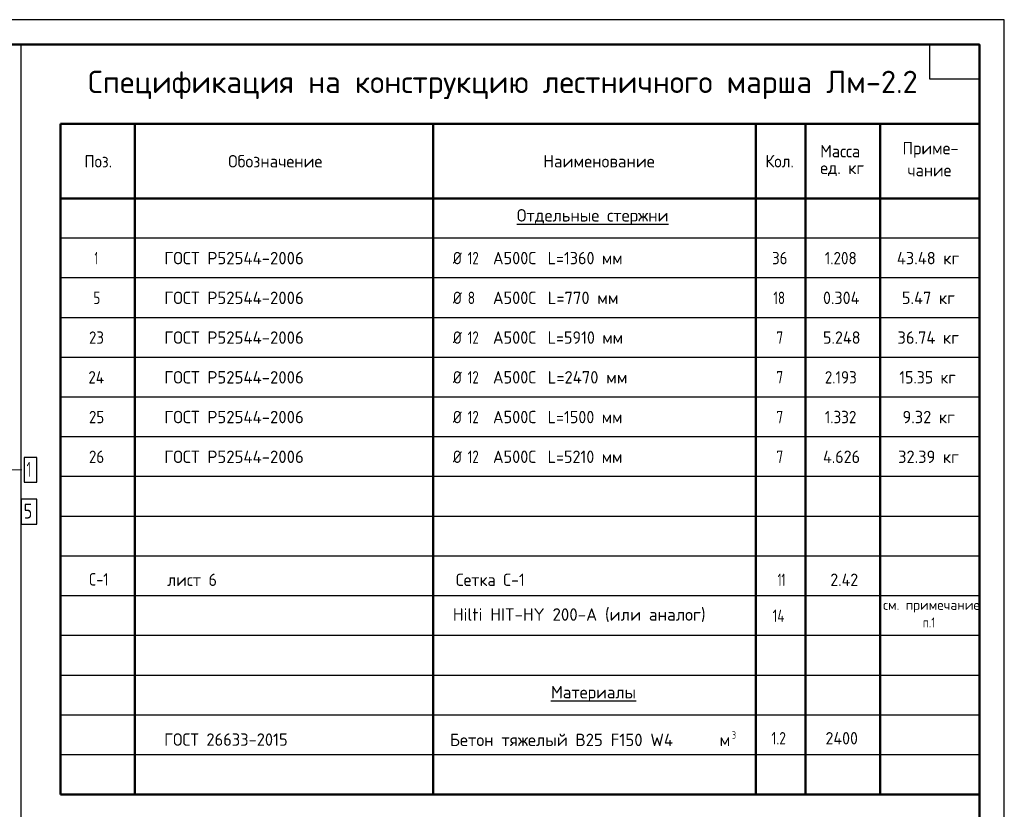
# Model space of a CAD drawing. Header units: millimetres. Extents: x 0 to 21000, y 0 to 14850.
# Tile 17 of 17: x 11090 to 21000, y 6901 to 14850. Entities that reach past the tile are written whole.
import ezdxf

# ---------------------------------------------------------------- set-up
doc = ezdxf.new("R2010")
doc.units = ezdxf.units.MM
for name, color, linetype, lineweight in [('Standard', 7, 'Continuous', 25), ('Обрамление П-обр. равн.', 7, 'Continuous', 25), ('Текст_ общее', 7, 'Continuous', 25), ('Фоновоя арматура Х1', 7, 'Continuous', 25)]:
    doc.layers.add(name, color=color, linetype=linetype, lineweight=lineweight)
doc.styles.add('ISOCPEUR', font='txt')

msp = doc.modelspace()

# ---------------------------------------------------------------- linework, layer by layer
at = {"layer": 'Standard', "color": 7, "linetype": 'Continuous', "lineweight": 50, "transparency": 33554687}
for p, q in [((20750, 13800), (11500, 13800)), ((11500, 13800), (11500, 13050)), ((12250, 13800), (12250, 13050)), ((15250, 13800), (15250, 13050)), ((18500, 13800), (18500, 13050)), ((19000, 13800), (19000, 13050)), ((19750, 13800), (19750, 13050)), ((20750, 13800), (20750, 13050)), ((20750, 13800), (20750, 13050)), ((20750, 13550), (20750, 11600)), ((20750, 13050), (11500, 13050)), ((11500, 13050), (11500, 7050)), ((12250, 13050), (12250, 7050)), ((15250, 13050), (15250, 7050)), ((18500, 13050), (18500, 7050)), ((19000, 13050), (19000, 7050)), ((19750, 13050), (19750, 7050)), ((20750, 13050), (20750, 7050)), ((20750, 7050), (11500, 7050))]:
    msp.add_line(p, q, dxfattribs=at)
at = {"layer": 'Standard', "color": 7, "linetype": 'Continuous', "lineweight": 35, "transparency": 33554687}
for p, q in [((20750, 13800), (20750, 10250)), ((20750, 13600), (20750, 10050))]:
    msp.add_line(p, q, dxfattribs=at)
at = {"layer": 'Standard', "color": 7, "linetype": 'Continuous', "lineweight": -3, "transparency": 33554687}
for p, q in [((20750, 12650), (11500, 12650)), ((20750, 12250), (11500, 12250)), ((20750, 11850), (11500, 11850)), ((20750, 11450), (11500, 11450)), ((20750, 11050), (11500, 11050)), ((20750, 10650), (11500, 10650)), ((20750, 10250), (11500, 10250)), ((20750, 9850), (11500, 9850)), ((20750, 9450), (11500, 9450)), ((20750, 9050), (11500, 9050)), ((20750, 8650), (11500, 8650)), ((20750, 8250), (11500, 8250)), ((20750, 7850), (11500, 7850)), ((20750, 7450), (11500, 7450))]:
    msp.add_line(p, q, dxfattribs=at)
at = {"layer": 'Standard', "color": 7, "linetype": 'Continuous', "lineweight": 25, "transparency": 33554687}
for points in [[(0, 0), (21000, 0), (21000, 14850), (0, 14850), (0, 0)], [(20750, 14600), (20750, 14250), (20250, 14250), (20250, 14600), (20750, 14600)]]:
    msp.add_lwpolyline(points, close=True, dxfattribs=at)
at = {"layer": 'Standard', "color": 7, "linetype": 'Continuous', "lineweight": 13, "transparency": 33554687}
msp.add_lwpolyline([(21000, 14850), (0, 14850), (0, 0), (21000, 0), (21000, 14850)], dxfattribs=at)
at = {"layer": 'Standard', "color": 7, "linetype": 'Continuous', "lineweight": 50, "transparency": 33554687}
msp.add_lwpolyline([(1000, 14600), (20750, 14600), (20750, 250), (1000, 250), (1000, 14600)], close=True, dxfattribs=at)
at = {"layer": 'Standard', "color": 7, "linetype": 'Continuous', "lineweight": 25, "transparency": 33554687}
msp.add_lwpolyline([(20750, 14600), (11101.2, 14600), (11101.2, 4346.9), (20750, 4346.9), (20750, 14600)], dxfattribs=at)
at = {"layer": 'Обрамление П-обр. равн.', "color": 7, "linetype": 'Continuous', "lineweight": 25, "transparency": 33554687}
msp.add_lwpolyline([(11106, 9773), (11261, 9773), (11261, 10023), (11106, 10023), (11106, 9773)], dxfattribs=at)
at = {"layer": 'Текст_ общее', "color": 7, "linetype": 'Continuous', "lineweight": 13, "transparency": 33554687}
msp.add_lwpolyline([(11111, 10319), (6171, 10319), (5919.2, 10135)], dxfattribs=at)
at = {"layer": 'Фоновоя арматура Х1', "color": 7, "linetype": 'Continuous', "lineweight": 25, "transparency": 33554687}
msp.add_lwpolyline([(11136, 10194), (11261, 10194), (11261, 10444), (11136, 10444), (11136, 10194)], dxfattribs=at)

# ---------------------------------------------------------------- texts
at = {"layer": 'Standard', "color": 7, "linetype": 'Continuous', "lineweight": 50, "transparency": 33554687, "insert": (11777.4, 14050), "char_height": 225, "width": 8488.6, "attachment_point": 7, "style": 'ISOCPEUR'}
msp.add_mtext('\\W0.99;Спецификация на конструкцию лестничного марша Лм-2.2', dxfattribs=at)
at = {"layer": 'Standard', "color": 7, "linetype": 'Continuous', "lineweight": 25, "transparency": 33554687, "attachment_point": 7, "style": 'ISOCPEUR'}
for s, insert, char_height, width in [('\\W0.95;Масса', (19147.1, 13463.7), 125, 521.716), ('\\W0.96;Приме-', (19975, 13460.4), 125, 609.37), ('\\W0.92;Поз.', (11742.1, 13362.5), 125, 363.739), ('\\W0.97;Обозначение', (13188.2, 13362.5), 125, 1041.423), ('\\W0.98;Наименование', (16358.7, 13362.5), 125, 1160.328), ('\\W0.93;Кол.', (18595.4, 13362.5), 125, 370.099), ('\\W0.95;ед. кг', (19147.1, 13276.2), 125, 521.457), ('\\W0.95;чание', (20025, 13272.9), 125, 508.844), ('\\W0.98;{\\LОтдельные стержни}', (16093.7, 12784), 125, 1623.172), ('\\W0.56;1', (11843.7, 12387.5), 125, 97.222), ('\\W0.98;ГОСТ Р52544-2006', (12545, 12387.5), 125, 1510.499), ('\\W0.83;Ø', (15450, 12387.5), 125, 177.083), ('\\W0.75;12', (15599.5, 12387.5), 125, 196.783), ('\\W0.95;А500С', (15853.4, 12387.5), 125, 521.451), ('\\W0.94;L=1360 мм', (16403.8, 12387.5), 125, 833.259), ('\\W0.87;36', (18662.5, 12387.5), 125, 229.503), ('\\W0.88;1.208', (19193.7, 12387.5), 125, 417.129), ('\\W0.96;43.48 кг', (19918.7, 12387.5), 125, 722.298), ('\\W0.78;5', (11831.2, 11987.5), 125, 136.002), ('\\W0.98;ГОСТ Р52544-2006', (12545, 11987.5), 125, 1510.499), ('\\W0.83;Ø', (15450, 11987.5), 125, 177.083), ('\\W0.78;8', (15599.5, 11987.5), 125, 136.007), ('\\W0.95;А500С', (15853.4, 11987.5), 125, 521.451), ('\\W0.97;L=770 мм', (16403.8, 11987.5), 125, 772.428), ('\\W0.75;18', (18675, 11987.5), 125, 196.783), ('\\W0.94;0.304', (19175, 11987.5), 125, 458.477), ('\\W0.96;5.47 кг', (19968.7, 11987.5), 125, 621.959), ('\\W0.87;23', (11787.5, 11587.5), 125, 229.503), ('\\W0.98;ГОСТ Р52544-2006', (12545, 11587.5), 125, 1510.499), ('\\W0.83;Ø', (15450, 11587.5), 125, 177.083), ('\\W0.75;12', (15599.5, 11587.5), 125, 196.783), ('\\W0.95;А500С', (15853.4, 11587.5), 125, 521.451), ('\\W0.94;L=5910 мм', (16403.8, 11587.5), 125, 833.259), ('\\W0.78;7', (18706.2, 11587.5), 125, 135.997), ('\\W0.94;5.248', (19175, 11587.5), 125, 458.477), ('\\W0.96;36.74 кг', (19925, 11587.5), 125, 709.732), ('\\W0.88;24', (11781.2, 11187.5), 125, 242.501), ('\\W0.98;ГОСТ Р52544-2006', (12545, 11187.5), 125, 1510.499), ('\\W0.83;Ø', (15450, 11187.5), 125, 177.083), ('\\W0.75;12', (15599.5, 11187.5), 125, 196.783), ('\\W0.95;А500С', (15853.4, 11187.5), 125, 521.451), ('\\W0.97;L=2470 мм', (16403.8, 11187.5), 125, 872.633), ('\\W0.78;7', (18706.2, 11187.5), 125, 135.997), ('\\W0.88;2.193', (19193.7, 11187.5), 125, 417.129), ('\\W0.92;15.35 кг', (19943.7, 11187.5), 125, 669.876), ('\\W0.87;25', (11787.5, 10787.5), 125, 229.503), ('\\W0.98;ГОСТ Р52544-2006', (12545, 10787.5), 125, 1510.499), ('\\W0.83;Ø', (15450, 10787.5), 125, 177.083), ('\\W0.75;12', (15599.5, 10787.5), 125, 196.783), ('\\W0.95;А500С', (15853.4, 10787.5), 125, 521.451), ('\\W0.94;L=1500 мм', (16403.8, 10787.5), 125, 833.259), ('\\W0.78;7', (18706.2, 10787.5), 125, 135.997), ('\\W0.88;1.332', (19193.7, 10787.5), 125, 417.129), ('\\W0.96;9.32 кг', (19975, 10787.5), 125, 609.37), ('\\W0.87;26', (11787.5, 10387.5), 125, 229.503), ('\\W0.98;ГОСТ Р52544-2006', (12545, 10387.5), 125, 1510.499), ('\\W0.83;Ø', (15450, 10387.5), 125, 177.083), ('\\W0.75;12', (15599.5, 10387.5), 125, 196.783), ('\\W0.95;А500С', (15853.4, 10387.5), 125, 521.451), ('\\W0.94;L=5210 мм', (16403.8, 10387.5), 125, 833.259), ('\\W0.78;7', (18706.2, 10387.5), 125, 135.997), ('\\W0.94;4.626', (19175, 10387.5), 125, 458.477), ('\\W0.96;32.39 кг', (19931.2, 10387.5), 125, 697.157), ('\\W0.83;C-1', (11786.4, 9153.7), 125, 288.956), ('\\W0.95;лист 6', (12575.1, 9149.5), 125, 584.455), ('\\W0.94;Сетка С-1', (15480.1, 9149.5), 125, 845.846), ('\\W0.63;11', (18717.6, 9149.5), 125, 164.067), ('\\W0.93;2.42', (19248.9, 9149.5), 125, 370.095), ('\\W0.99;Hilti HIT-HY 200-A (или аналог)', (15450, 8787.5), 125, 2573.102), ('\\W0.76;14', (18668.7, 8787.5), 125, 210.239), ('\\W0.97;{\\LМатериалы}', (16437.5, 7984), 125, 935.268), ('\\W0.96;ГОСТ 26633-2015', (12544.1, 7541.1), 125, 1359.313), ('\\W0.98;Бетон тяжелый В25 F150 W4      м', (15420.7, 7538), 125, 2897.895), ('\\W0.78;3', (18258.2, 7610.9), 75, 81.599), ('\\W0.79;1.2', (18656.2, 7554.4), 125, 236.692), ('\\W0.93;2400', (19200.7, 7554.4), 125, 420.674)]:
    msp.add_mtext(s, dxfattribs=dict(at, insert=insert, char_height=char_height, width=width))
at = {"layer": 'Standard', "color": 7, "linetype": 'Continuous', "lineweight": 18, "transparency": 33554687, "char_height": 100, "attachment_point": 7, "style": 'ISOCPEUR'}
for s, insert, width in [('\\W0.98;см. примечание', (19780.1, 8882), 998.385), ('\\W0.79;п.1', (20180.1, 8732), 189.354)]:
    msp.add_mtext(s, dxfattribs=dict(at, insert=insert, width=width))
at = {"layer": 'Обрамление П-обр. равн.', "color": 7, "linetype": 'Continuous', "lineweight": 13, "transparency": 33554687, "insert": (11131, 9828), "char_height": 150, "width": 163.203, "attachment_point": 7, "style": 'ISOCPEUR'}
msp.add_mtext('\\W0.78;5', dxfattribs=at)
at = {"layer": 'Фоновоя арматура Х1', "color": 7, "linetype": 'Continuous', "lineweight": 13, "transparency": 33554687, "insert": (11161, 10249), "char_height": 150, "width": 116.667, "attachment_point": 7, "style": 'ISOCPEUR'}
msp.add_mtext('\\W0.56;1', dxfattribs=at)

doc.saveas('drawing.dxf')
